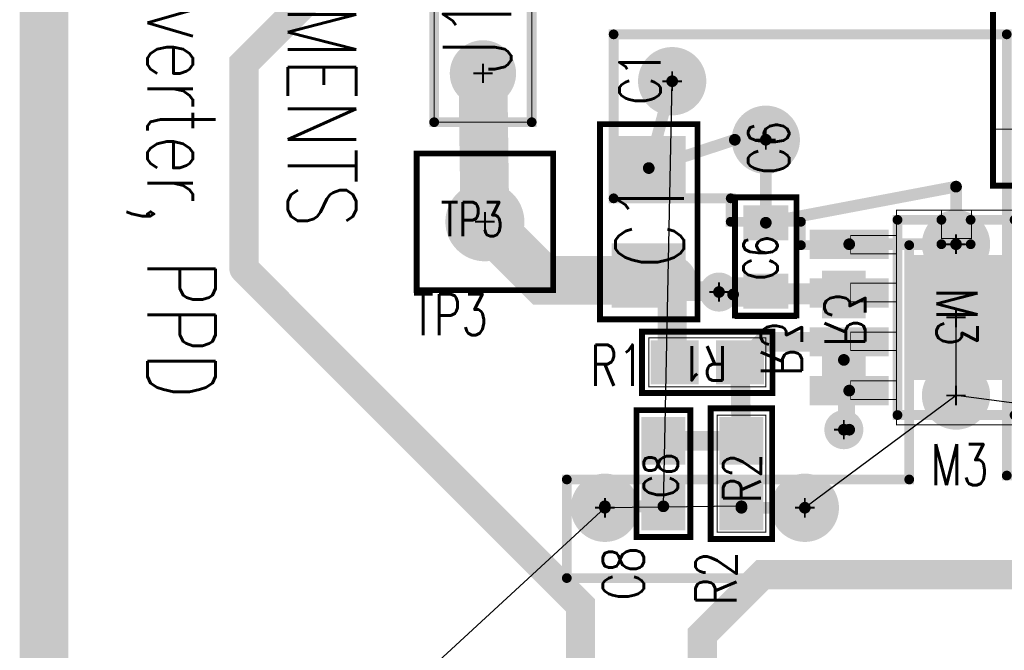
# Model space of a CAD drawing. Extents: x -7.2 to 18.3, y -5.6 to 10.9.
# Tile 7 of 112: x -0.225 to 0.784, y 0.749 to 1.395. Entities that reach past the tile are written whole.
import ezdxf
from ezdxf.enums import TextEntityAlignment as Align

# ---------------------------------------------------------------- set-up
doc = ezdxf.new("R2010")
doc.units = 0
for name, pattern in [('SIG_15', [2, 1, 1]), ('SIG_271', [2, 1, 1]), ('SIG_272', [2, 1, 1]), ('SIG_276', [2, 1, 1]), ('SIG_296', [2, 1, 1]), ('SIG_71', [2, 1, 1])]:
    doc.linetypes.add(name, pattern=pattern)
for name, color, linetype in [('2D_LINE_02', 112, 'CONTINUOUS'), ('BOARD_OUTLINE_00', 254, 'CONTINUOUS'), ('COPPER_01', 1, 'CONTINUOUS'), ('DRIL_NPLTE_THRU_01', 16, 'CONTINUOUS'), ('DRIL_NPLTE_THRU_03', 146, 'CONTINUOUS'), ('DRIL_NPLTE_THRU_04', 176, 'CONTINUOUS'), ('DRIL_PLTE_THRU_01', 16, 'CONTINUOUS'), ('DRIL_PLTE_THRU_03', 146, 'CONTINUOUS'), ('DRIL_PLTE_THRU_04', 176, 'CONTINUOUS'), ('DRIL_SYMBOL', 254, 'CONTINUOUS'), ('LINK_00', 2, 'CONTINUOUS'), ('PADS_BOT', 5, 'CONTINUOUS'), ('PADS_INNER', 1, 'CONTINUOUS'), ('PADS_TOP', 1, 'CONTINUOUS'), ('PADS_XR_131', 3, 'CONTINUOUS'), ('PADS_XR_132', 6, 'CONTINUOUS'), ('PADS_XR_133', 254, 'CONTINUOUS'), ('PART_NAME_123', 255, 'CONTINUOUS'), ('PART_NAME_124', 6, 'CONTINUOUS'), ('PART_NAME_129', 2, 'CONTINUOUS'), ('PART_NAME_130', 106, 'CONTINUOUS'), ('PART_TOP_2DLINE_123', 255, 'CONTINUOUS'), ('PART_TOP_2DLINE_129', 2, 'CONTINUOUS'), ('TEXT_123', 255, 'CONTINUOUS'), ('TRACE_01', 1, 'CONTINUOUS'), ('TRACE_04', 5, 'CONTINUOUS'), ('VIAPTS', 56, 'CONTINUOUS')]:
    doc.layers.add(name, color=color, linetype=linetype)
doc.styles.add('W0$001', font='simplex', dxfattribs={"width": 0.75})
doc.styles.add('W0$005', font='simplex', dxfattribs={"width": 0.75})
doc.styles.add('W0$006', font='simplex', dxfattribs={"width": 0.75})
doc.styles.add('W0$008', font='simplex', dxfattribs={"width": 0.75})
doc.styles.add('W0$01', font='simplex', dxfattribs={"width": 0.75})

# ---------------------------------------------------------------- blocks, each defined once
blk = doc.blocks.new('BOARD_1')
at = {"layer": 'BOARD_OUTLINE_00', "const_width": 0.01}
blk.add_lwpolyline([(-2.0303, 2.4627), (9.0698, 2.4627), (9.0698, -5.5373), (-2.0303, -5.5373)], close=True, dxfattribs=at)
blk = doc.blocks.new('DRAWING_275')
at = {"layer": '2D_LINE_02', "const_width": 0.05}
blk.add_lwpolyline([(-2.0303, 2.4627), (9.0698, 2.4627), (9.0698, -5.5373), (-2.0303, -5.5373)], close=True, dxfattribs=at)
blk = doc.blocks.new('DRAWING_306')
at = {"layer": '2D_LINE_02', "const_width": 0.05}
blk.add_lwpolyline([(-0.515, -0.0401), (1.065, -0.0401), (1.065, -0.9401), (-0.0151, -0.9401), (-0.0151, -1.205), (0.0999, -1.205), (0.0999, -1.38), (0.6439, -1.38), (0.6439, -1.447), (0.8849, -1.447), (0.8849, -1.17), (1.925, -1.17), (1.925, -3.01), (-0.515, -3.01)], close=True, dxfattribs=at)
blk = doc.blocks.new('SMOOTH_0$01')
at = {"const_width": 0.005}
blk.add_lwpolyline([(-0.0025, 0, 1), (0.0025, 0, 1)], format="xyb", close=True, dxfattribs=at)
blk = doc.blocks.new('COPPER_325')
at = {"layer": 'COPPER_01', "const_width": 0.01}
blk.add_lwpolyline([(0, 0), (0.116, 0), (0.116, -0.171), (-0.696, -0.171), (-0.696, -0.07), (-0.345, -0.07), (-0.345, 0.17), (-0.456, 0.17), (-0.456, 0.194), (-0.528, 0.194), (-0.528, 0.218), (-0.648, 0.218), (-0.648, 0.386), (-0.245, 0.386), (-0.245, -0.066), (0, -0.066)], close=True, dxfattribs=at)
at = {"layer": 'COPPER_01'}
for p in [(-0.648, 0.386), (-0.245, 0.386), (-0.648, 0.218), (-0.528, 0.218), (-0.528, 0.194), (-0.456, 0.194), (-0.456, 0.17), (-0.345, 0.17), (0, 0), (0.116, 0), (-0.696, -0.07), (-0.345, -0.07), (-0.245, -0.066), (0, -0.066), (-0.696, -0.171), (0.116, -0.171)]:
    blk.add_blockref('SMOOTH_0$01', p, dxfattribs=at)
blk = doc.blocks.new('SMOOTH_0$006')
at = {"const_width": 0.003}
blk.add_lwpolyline([(-0.0015, 0, 1), (0.0015, 0, 1)], format="xyb", close=True, dxfattribs=at)
blk = doc.blocks.new('SMOOTH_0$001')
at = {"const_width": 0.0005}
blk.add_lwpolyline([(-0.00025, 0, 1), (0.00025, 0, 1)], format="xyb", close=True, dxfattribs=at)
blk = doc.blocks.new('PART_BODY_TOP_355')
at = {"layer": 'PART_TOP_2DLINE_123', "const_width": 0.006}
blk.add_lwpolyline([(-0.0611, -0.0315), (-0.0611, 0.0315), (0.06, 0.0315), (0.06, -0.0315)], close=True, dxfattribs=at)
at = {"layer": 'PART_TOP_2DLINE_129', "const_width": 0.001}
blk.add_lwpolyline([(-0.0611, -0.0315), (-0.0611, 0.0315), (0.063, 0.0315), (0.063, -0.0315)], close=True, dxfattribs=at)
at = {"layer": 'PART_TOP_2DLINE_123'}
for p in [(-0.0611, 0.0315), (0.06, 0.0315), (-0.0611, -0.0315), (0.06, -0.0315)]:
    blk.add_blockref('SMOOTH_0$006', p, dxfattribs=at)
at = {"layer": 'PART_TOP_2DLINE_129'}
for p in [(-0.0611, 0.0315), (0.063, 0.0315), (-0.0611, -0.0315), (0.063, -0.0315)]:
    blk.add_blockref('SMOOTH_0$001', p, dxfattribs=at)
blk = doc.blocks.new('DRIL_HOLE_0')
blk.add_lwpolyline([(0, 0, 1), (0, 0, 1)], format="xyb", close=True)
blk = doc.blocks.new('PAD_1')
blk.add_lwpolyline([(0, 0, 1), (0, 0, 1)], format="xyb", close=True)
blk = doc.blocks.new('PAD_51')
at = {"const_width": 0.036}
blk.add_lwpolyline([(-0.023, 0), (0.023, 0)], dxfattribs=at)
blk = doc.blocks.new('PAD_52')
at = {"const_width": 0.03}
blk.add_lwpolyline([(-0.02, 0), (0.02, 0)], dxfattribs=at)
blk = doc.blocks.new('STK_TOP_33')
at = {"layer": 'DRIL_NPLTE_THRU_01'}
blk.add_blockref('DRIL_HOLE_0', (0, 0), dxfattribs=at)
at = {"layer": 'DRIL_NPLTE_THRU_03'}
blk.add_blockref('DRIL_HOLE_0', (0, 0), dxfattribs=at)
at = {"layer": 'DRIL_NPLTE_THRU_04'}
blk.add_blockref('DRIL_HOLE_0', (0, 0), dxfattribs=at)
at = {"layer": 'PADS_BOT'}
blk.add_blockref('PAD_1', (0, 0), dxfattribs=at)
at = {"layer": 'PADS_INNER'}
blk.add_blockref('PAD_1', (0, 0), dxfattribs=at)
at = {"layer": 'PADS_TOP', "rotation": 90}
blk.add_blockref('PAD_52', (0, 0), dxfattribs=at)
at = {"layer": 'PADS_XR_131', "rotation": 90}
blk.add_blockref('PAD_51', (0, 0), dxfattribs=at)
at = {"layer": 'PADS_XR_133', "rotation": 90}
blk.add_blockref('PAD_52', (0, 0), dxfattribs=at)
blk = doc.blocks.new('SYM_TOP_28')
for name, p in [('STK_TOP_33', (-0.035, 0)), ('STK_TOP_33', (0.035, 0)), ('PART_BODY_TOP_355', (0, 0))]:
    blk.add_blockref(name, p)
blk = doc.blocks.new('PART_TOP_43')
blk.add_blockref('SYM_TOP_28', (0, 0))
at = {"layer": 'PART_NAME_123', "style": 'W0$006', "width": 0.75}
blk.add_text('C6', height=0.042, rotation=180, dxfattribs=at).set_placement((-0.084, 0.024))
at = {"layer": 'PART_NAME_129', "style": 'W0$001', "width": 0.75}
blk.add_text('C6', height=0.035, rotation=180, dxfattribs=at).set_placement((0.024, 0.012))
blk = doc.blocks.new('PART_BODY_TOP_339')
at = {"layer": 'PART_TOP_2DLINE_123', "const_width": 0.006}
blk.add_lwpolyline([(-0.065, -0.0276), (0.065, -0.0276), (0.065, 0.0276), (-0.065, 0.0276)], close=True, dxfattribs=at)
at = {"layer": 'PART_TOP_2DLINE_129', "const_width": 0.001}
blk.add_lwpolyline([(-0.065, -0.03), (0.065, -0.03), (0.065, 0.0276), (-0.065, 0.0276)], close=True, dxfattribs=at)
at = {"layer": 'PART_TOP_2DLINE_123'}
for p in [(-0.065, 0.0276), (0.065, 0.0276), (-0.065, -0.0276), (0.065, -0.0276)]:
    blk.add_blockref('SMOOTH_0$006', p, dxfattribs=at)
at = {"layer": 'PART_TOP_2DLINE_129'}
for p in [(-0.065, 0.0276), (0.065, 0.0276), (-0.065, -0.03), (0.065, -0.03)]:
    blk.add_blockref('SMOOTH_0$001', p, dxfattribs=at)
blk = doc.blocks.new('PAD_46')
at = {"const_width": 0.045}
blk.add_lwpolyline([(-0.0245, 0), (0.0245, 0)], dxfattribs=at)
blk = doc.blocks.new('PAD_47')
at = {"const_width": 0.039}
blk.add_lwpolyline([(-0.0215, 0), (0.0215, 0)], dxfattribs=at)
blk = doc.blocks.new('STK_TOP_14')
at = {"layer": 'DRIL_PLTE_THRU_01'}
blk.add_blockref('DRIL_HOLE_0', (0, 0), dxfattribs=at)
at = {"layer": 'DRIL_PLTE_THRU_03'}
blk.add_blockref('DRIL_HOLE_0', (0, 0), dxfattribs=at)
at = {"layer": 'DRIL_PLTE_THRU_04'}
blk.add_blockref('DRIL_HOLE_0', (0, 0), dxfattribs=at)
at = {"layer": 'PADS_BOT'}
blk.add_blockref('PAD_1', (0, 0), dxfattribs=at)
at = {"layer": 'PADS_INNER'}
blk.add_blockref('PAD_1', (0, 0), dxfattribs=at)
at = {"layer": 'PADS_TOP'}
blk.add_blockref('PAD_47', (0, 0), dxfattribs=at)
at = {"layer": 'PADS_XR_131'}
blk.add_blockref('PAD_46', (0, 0), dxfattribs=at)
at = {"layer": 'PADS_XR_133'}
blk.add_blockref('PAD_47', (0, 0), dxfattribs=at)
blk = doc.blocks.new('SYM_TOP_12')
for name, p in [('PART_BODY_TOP_339', (0, 0)), ('STK_TOP_14', (-0.0335, 0)), ('STK_TOP_14', (0.0335, 0))]:
    blk.add_blockref(name, p)
blk = doc.blocks.new('PART_TOP_45')
blk.add_blockref('SYM_TOP_12', (0, 0))
at = {"layer": 'PART_NAME_123', "style": 'W0$006', "width": 0.75}
blk.add_text('C8', height=0.042, rotation=180, dxfattribs=at).set_placement((0.13, -0.02))
at = {"layer": 'PART_NAME_129', "style": 'W0$001', "width": 0.75}
blk.add_text('C8', height=0.035, rotation=180, dxfattribs=at).set_placement((0.025, 0.0149))
blk = doc.blocks.new('PART_BODY_TOP_346')
at = {"layer": 'PART_TOP_2DLINE_123', "const_width": 0.006}
blk.add_lwpolyline([(-0.0669, -0.0315), (0.0669, -0.0315), (0.0669, 0.0315), (-0.0669, 0.0315)], close=True, dxfattribs=at)
at = {"layer": 'PART_TOP_2DLINE_129', "const_width": 0.001}
blk.add_lwpolyline([(-0.06, -0.025), (0.06, -0.025), (0.06, 0.025), (-0.06, 0.025)], close=True, dxfattribs=at)
at = {"layer": 'PART_TOP_2DLINE_123'}
for p in [(-0.0669, 0.0315), (0.0669, 0.0315), (-0.0669, -0.0315), (0.0669, -0.0315)]:
    blk.add_blockref('SMOOTH_0$006', p, dxfattribs=at)
at = {"layer": 'PART_TOP_2DLINE_129'}
for p in [(-0.06, 0.025), (0.06, 0.025), (-0.06, -0.025), (0.06, -0.025)]:
    blk.add_blockref('SMOOTH_0$001', p, dxfattribs=at)
blk = doc.blocks.new('SYM_TOP_19')
for name, p in [('PART_BODY_TOP_346', (0, 0)), ('STK_TOP_14', (-0.0335, 0)), ('STK_TOP_14', (0.0335, 0))]:
    blk.add_blockref(name, p)
blk = doc.blocks.new('PART_TOP_70')
blk.add_blockref('SYM_TOP_19', (0, 0))
at = {"layer": 'PART_NAME_123', "style": 'W0$006', "width": 0.75}
blk.add_text('R2', height=0.042, rotation=180, dxfattribs=at).set_placement((0.135, -0.005))
at = {"layer": 'PART_NAME_129', "style": 'W0$001', "width": 0.75}
blk.add_text('R2', height=0.0385, rotation=180, dxfattribs=at).set_placement((0.0301, 0.0199))
blk = doc.blocks.new('STK_BOT_14')
at = {"layer": 'DRIL_PLTE_THRU_01'}
blk.add_blockref('DRIL_HOLE_0', (0, 0), dxfattribs=at)
at = {"layer": 'DRIL_PLTE_THRU_03'}
blk.add_blockref('DRIL_HOLE_0', (0, 0), dxfattribs=at)
at = {"layer": 'DRIL_PLTE_THRU_04'}
blk.add_blockref('DRIL_HOLE_0', (0, 0), dxfattribs=at)
at = {"layer": 'PADS_BOT'}
blk.add_blockref('PAD_47', (0, 0), dxfattribs=at)
at = {"layer": 'PADS_INNER'}
blk.add_blockref('PAD_1', (0, 0), dxfattribs=at)
at = {"layer": 'PADS_TOP'}
blk.add_blockref('PAD_1', (0, 0), dxfattribs=at)
at = {"layer": 'PADS_XR_131'}
blk.add_blockref('PAD_46', (0, 0), dxfattribs=at)
at = {"layer": 'PADS_XR_133'}
blk.add_blockref('PAD_47', (0, 0), dxfattribs=at)
blk = doc.blocks.new('SYM_BOT_19')
for p in [(-0.0335, 0), (0.0335, 0)]:
    blk.add_blockref('STK_BOT_14', p)
blk = doc.blocks.new('PART_BOT_77')
blk.add_blockref('SYM_BOT_19', (0, 0))
at = {"layer": 'PART_NAME_124', "style": 'W0$006', "width": 0.75}
blk.add_text('R3', height=0.042, dxfattribs=at).set_placement((-0.05, -0.085))
at = {"layer": 'PART_NAME_130', "style": 'W0$001', "width": 0.75}
blk.add_text('R3', height=0.042, dxfattribs=at).set_placement((-0.0201, -0.02))
blk = doc.blocks.new('PART_BODY_TOP_336')
at = {"layer": 'PART_TOP_2DLINE_123', "const_width": 0.006}
blk.add_lwpolyline([(-0.1, -0.05), (-0.1, 0.05), (0.1, 0.05), (0.1, -0.05)], close=True, dxfattribs=at)
at = {"layer": 'PART_TOP_2DLINE_129', "const_width": 0.001}
blk.add_lwpolyline([(-0.1, -0.05), (-0.1, 0.05), (0.1, 0.05), (0.1, -0.05)], close=True, dxfattribs=at)
at = {"layer": 'PART_TOP_2DLINE_123'}
for p in [(-0.1, 0.05), (0.1, 0.05), (-0.1, -0.05), (0.1, -0.05)]:
    blk.add_blockref('SMOOTH_0$006', p, dxfattribs=at)
at = {"layer": 'PART_TOP_2DLINE_129'}
for p in [(-0.1, 0.05), (0.1, 0.05), (-0.1, -0.05), (0.1, -0.05)]:
    blk.add_blockref('SMOOTH_0$001', p, dxfattribs=at)
blk = doc.blocks.new('PAD_83')
at = {"const_width": 0.066}
blk.add_lwpolyline([(-0.038, 0), (0.038, 0)], dxfattribs=at)
blk = doc.blocks.new('PAD_84')
at = {"const_width": 0.06}
blk.add_lwpolyline([(-0.035, 0), (0.035, 0)], dxfattribs=at)
blk = doc.blocks.new('STK_TOP_12')
at = {"layer": 'DRIL_NPLTE_THRU_01'}
blk.add_blockref('DRIL_HOLE_0', (0, 0), dxfattribs=at)
at = {"layer": 'DRIL_NPLTE_THRU_03'}
blk.add_blockref('DRIL_HOLE_0', (0, 0), dxfattribs=at)
at = {"layer": 'DRIL_NPLTE_THRU_04'}
blk.add_blockref('DRIL_HOLE_0', (0, 0), dxfattribs=at)
at = {"layer": 'PADS_BOT'}
blk.add_blockref('PAD_1', (0, 0), dxfattribs=at)
at = {"layer": 'PADS_INNER'}
blk.add_blockref('PAD_1', (0, 0), dxfattribs=at)
at = {"layer": 'PADS_TOP', "rotation": 90}
blk.add_blockref('PAD_84', (0, 0), dxfattribs=at)
at = {"layer": 'PADS_XR_131', "rotation": 90}
blk.add_blockref('PAD_83', (0, 0), dxfattribs=at)
at = {"layer": 'PADS_XR_133', "rotation": 90}
blk.add_blockref('PAD_84', (0, 0), dxfattribs=at)
blk = doc.blocks.new('SYM_TOP_9')
for name, p in [('STK_TOP_12', (-0.055, 0)), ('STK_TOP_12', (0.055, 0)), ('PART_BODY_TOP_336', (0, 0))]:
    blk.add_blockref(name, p)
blk = doc.blocks.new('PART_TOP_128')
blk.add_blockref('SYM_TOP_9', (0, 0))
at = {"layer": 'PART_NAME_123', "style": 'W0$006', "width": 0.75}
blk.add_text('C1', height=0.042, rotation=180, dxfattribs=at).set_placement((-0.12, 0.012))
at = {"layer": 'PART_NAME_129', "style": 'W0$001', "width": 0.75}
blk.add_text('C1', height=0.07, rotation=180, dxfattribs=at).set_placement((0.048, 0.036))
blk = doc.blocks.new('PART_TOP_239')
blk.add_blockref('SYM_TOP_19', (0, 0))
at = {"layer": 'PART_NAME_123', "style": 'W0$006', "width": 0.75}
blk.add_text('R1', height=0.042, dxfattribs=at).set_placement((-0.12, -0.024))
at = {"layer": 'PART_NAME_129', "style": 'W0$001', "width": 0.75}
blk.add_text('R1', height=0.035, rotation=180, dxfattribs=at).set_placement((-0.003, -0.001), align=Align.MIDDLE_CENTER)
blk = doc.blocks.new('PART_BODY_TOP_358')
at = {"layer": 'PART_TOP_2DLINE_123', "const_width": 0.006}
blk.add_lwpolyline([(-0.07, -0.07), (-0.07, 0.07), (0.07, 0.07), (0.07, -0.07)], close=True, dxfattribs=at)
at = {"layer": 'PART_TOP_2DLINE_129', "const_width": 0.001}
blk.add_lwpolyline([(-0.07, -0.07), (-0.07, 0.07), (0.07, 0.07), (0.07, -0.07)], close=True, dxfattribs=at)
at = {"layer": 'PART_TOP_2DLINE_123'}
for p in [(-0.07, 0.07), (0.07, 0.07), (-0.07, -0.07), (0.07, -0.07)]:
    blk.add_blockref('SMOOTH_0$006', p, dxfattribs=at)
at = {"layer": 'PART_TOP_2DLINE_129'}
for p in [(-0.07, 0.07), (0.07, 0.07), (-0.07, -0.07), (0.07, -0.07)]:
    blk.add_blockref('SMOOTH_0$001', p, dxfattribs=at)
blk = doc.blocks.new('DRIL_SYMBOL_0$04')
at = {"layer": 'DRIL_SYMBOL', "const_width": 0.002}
for points in [[(0, -0.01), (0, 0.01)], [(-0.01, 0), (0.01, 0)]]:
    blk.add_lwpolyline(points, dxfattribs=at)
blk = doc.blocks.new('DRIL_HOLE_0$04')
at = {"const_width": 0.02}
blk.add_lwpolyline([(-0.01, 0, 1), (0.01, 0, 1)], format="xyb", close=True, dxfattribs=at)
blk.add_blockref('DRIL_SYMBOL_0$04', (0, 0))
blk = doc.blocks.new('PAD_55')
at = {"const_width": 0.0375}
blk.add_lwpolyline([(0, -0.01875, 1), (0, 0.01875, 1)], format="xyb", close=True, dxfattribs=at)
blk = doc.blocks.new('PAD_58')
at = {"const_width": 0.0405}
blk.add_lwpolyline([(0, -0.02025, 1), (0, 0.02025, 1)], format="xyb", close=True, dxfattribs=at)
blk = doc.blocks.new('STK_TOP_36')
at = {"layer": 'DRIL_PLTE_THRU_01'}
blk.add_blockref('DRIL_HOLE_0$04', (0, 0), dxfattribs=at)
at = {"layer": 'DRIL_PLTE_THRU_03'}
blk.add_blockref('DRIL_HOLE_0$04', (0, 0), dxfattribs=at)
at = {"layer": 'DRIL_PLTE_THRU_04'}
blk.add_blockref('DRIL_HOLE_0$04', (0, 0), dxfattribs=at)
at = {"layer": 'PADS_BOT'}
blk.add_blockref('PAD_55', (0, 0), dxfattribs=at)
at = {"layer": 'PADS_INNER'}
blk.add_blockref('PAD_55', (0, 0), dxfattribs=at)
at = {"layer": 'PADS_TOP'}
blk.add_blockref('PAD_55', (0, 0), dxfattribs=at)
at = {"layer": 'PADS_XR_131'}
blk.add_blockref('PAD_58', (0, 0), dxfattribs=at)
at = {"layer": 'PADS_XR_132'}
blk.add_blockref('PAD_58', (0, 0), dxfattribs=at)
blk = doc.blocks.new('SYM_TOP_31')
for name in ['PART_BODY_TOP_358', 'STK_TOP_36']:
    blk.add_blockref(name, (0, 0))
blk = doc.blocks.new('PART_TOP_519')
blk.add_blockref('SYM_TOP_31', (0, 0))
at = {"layer": 'PART_NAME_123', "style": 'W0$005', "width": 0.75}
blk.add_text('TP3', height=0.042, dxfattribs=at).set_placement((-0.074, -0.116))
at = {"layer": 'PART_NAME_129', "style": 'W0$001', "width": 0.75}
blk.add_text('TP3', height=0.035, dxfattribs=at).set_placement((-0.0451, -0.0149))
blk = doc.blocks.new('PART_BODY_TOP_422')
at = {"layer": 'PART_TOP_2DLINE_123', "const_width": 0.01}
blk.add_lwpolyline([(-0.06, 0.1), (-0.015, 0.1), (-0.015, 0.075), (0.015, 0.075), (0.015, 0.1), (0.06, 0.1), (0.06, -0.1), (-0.06, -0.1)], close=True, dxfattribs=at)
blk.add_lwpolyline([(-0.06, 0.1), (-0.015, 0.1), (-0.015, 0.075), (0.015, 0.075), (0.015, 0.1), (0.06, 0.1), (0.06, -0.1), (-0.06, -0.1)], close=True, dxfattribs=at)
at = {"layer": 'PART_TOP_2DLINE_129', "const_width": 0.001}
for points in [[(-0.061, 0.11), (0.062, 0.11), (0.062, -0.11), (-0.061, -0.11)], [(-0.015, 0.11), (0.016, 0.11), (0.016, 0.081), (-0.015, 0.081)], [(-0.108, 0.084), (-0.061, 0.084), (-0.061, 0.065), (-0.108, 0.065)], [(0.062, 0.085), (0.109, 0.085), (0.109, 0.066), (0.062, 0.066)], [(-0.108, 0.035), (-0.061, 0.035), (-0.061, 0.016), (-0.108, 0.016)], [(0.062, 0.034), (0.109, 0.034), (0.109, 0.015), (0.062, 0.015)], [(-0.108, -0.015), (-0.061, -0.015), (-0.061, -0.034), (-0.108, -0.034)], [(0.062, -0.015), (0.109, -0.015), (0.109, -0.034), (0.062, -0.034)], [(-0.108, -0.065), (-0.061, -0.065), (-0.061, -0.084), (-0.108, -0.084)], [(0.062, -0.065), (0.109, -0.065), (0.109, -0.084), (0.062, -0.084)]]:
    blk.add_lwpolyline(points, close=True, dxfattribs=at)
at = {"layer": 'PART_TOP_2DLINE_123'}
for p in [(-0.06, 0.1), (-0.06, 0.1), (-0.015, 0.1), (-0.015, 0.1), (0.015, 0.1), (0.015, 0.1), (0.06, 0.1), (0.06, 0.1), (-0.015, 0.075), (-0.015, 0.075), (0.015, 0.075), (0.015, 0.075), (-0.06, -0.1), (-0.06, -0.1), (0.06, -0.1), (0.06, -0.1)]:
    blk.add_blockref('SMOOTH_0$01', p, dxfattribs=at)
at = {"layer": 'PART_TOP_2DLINE_129'}
for p in [(-0.061, 0.11), (-0.015, 0.11), (0.016, 0.11), (0.062, 0.11), (-0.108, 0.084), (-0.061, 0.084), (-0.015, 0.081), (0.016, 0.081), (0.062, 0.085), (0.109, 0.085), (-0.108, 0.065), (-0.061, 0.065), (0.062, 0.066), (0.109, 0.066), (-0.108, 0.035), (-0.061, 0.035), (0.062, 0.034), (0.109, 0.034), (-0.108, 0.016), (-0.061, 0.016), (0.062, 0.015), (0.109, 0.015), (-0.108, -0.015), (-0.061, -0.015), (0.062, -0.015), (0.109, -0.015), (-0.108, -0.034), (-0.061, -0.034), (0.062, -0.034), (0.109, -0.034), (-0.108, -0.065), (-0.061, -0.065), (0.062, -0.065), (0.109, -0.065), (-0.108, -0.084), (-0.061, -0.084), (0.062, -0.084), (0.109, -0.084), (-0.061, -0.11), (0.062, -0.11)]:
    blk.add_blockref('SMOOTH_0$001', p, dxfattribs=at)
blk = doc.blocks.new('PAD_163')
at = {"const_width": 0.03}
blk.add_lwpolyline([(-0.0405, 0), (0.0405, 0)], dxfattribs=at)
blk = doc.blocks.new('PAD_164')
at = {"const_width": 0.024}
blk.add_lwpolyline([(-0.0375, 0), (0.0375, 0)], dxfattribs=at)
blk = doc.blocks.new('STK_TOP_99')
at = {"layer": 'DRIL_PLTE_THRU_01'}
blk.add_blockref('DRIL_HOLE_0', (0, 0), dxfattribs=at)
at = {"layer": 'DRIL_PLTE_THRU_03'}
blk.add_blockref('DRIL_HOLE_0', (0, 0), dxfattribs=at)
at = {"layer": 'DRIL_PLTE_THRU_04'}
blk.add_blockref('DRIL_HOLE_0', (0, 0), dxfattribs=at)
at = {"layer": 'PADS_BOT'}
blk.add_blockref('PAD_1', (0, 0), dxfattribs=at)
at = {"layer": 'PADS_INNER'}
blk.add_blockref('PAD_1', (0, 0), dxfattribs=at)
at = {"layer": 'PADS_TOP'}
blk.add_blockref('PAD_164', (0, 0), dxfattribs=at)
at = {"layer": 'PADS_XR_131'}
blk.add_blockref('PAD_163', (0, 0), dxfattribs=at)
at = {"layer": 'PADS_XR_133'}
blk.add_blockref('PAD_164', (0, 0), dxfattribs=at)
blk = doc.blocks.new('PAD_165')
at = {"const_width": 0.101}
blk.add_lwpolyline([(-0.064, 0), (0.064, 0)], dxfattribs=at)
blk = doc.blocks.new('PAD_166')
at = {"const_width": 0.095}
blk.add_lwpolyline([(-0.061, 0), (0.061, 0)], dxfattribs=at)
blk = doc.blocks.new('STK_TOP_100')
at = {"layer": 'DRIL_PLTE_THRU_01'}
blk.add_blockref('DRIL_HOLE_0', (0, 0), dxfattribs=at)
at = {"layer": 'DRIL_PLTE_THRU_03'}
blk.add_blockref('DRIL_HOLE_0', (0, 0), dxfattribs=at)
at = {"layer": 'DRIL_PLTE_THRU_04'}
blk.add_blockref('DRIL_HOLE_0', (0, 0), dxfattribs=at)
at = {"layer": 'PADS_BOT'}
blk.add_blockref('PAD_1', (0, 0), dxfattribs=at)
at = {"layer": 'PADS_INNER'}
blk.add_blockref('PAD_1', (0, 0), dxfattribs=at)
at = {"layer": 'PADS_TOP', "rotation": 90}
blk.add_blockref('PAD_166', (0, 0), dxfattribs=at)
at = {"layer": 'PADS_XR_131', "rotation": 90}
blk.add_blockref('PAD_165', (0, 0), dxfattribs=at)
at = {"layer": 'PADS_XR_133', "rotation": 90}
blk.add_blockref('PAD_166', (0, 0), dxfattribs=at)
blk = doc.blocks.new('SYM_TOP_95')
for name, p in [('STK_TOP_100', (0, 0)), ('PART_BODY_TOP_422', (0, 0)), ('STK_TOP_99', (-0.1095, 0.075)), ('STK_TOP_99', (0.1095, 0.075)), ('STK_TOP_99', (-0.1095, 0.025)), ('STK_TOP_99', (0.1095, 0.025)), ('STK_TOP_99', (-0.1095, -0.025)), ('STK_TOP_99', (0.1095, -0.025)), ('STK_TOP_99', (-0.1095, -0.075)), ('STK_TOP_99', (0.1095, -0.075))]:
    blk.add_blockref(name, p)
blk = doc.blocks.new('PART_TOP_538')
blk.add_blockref('SYM_TOP_95', (0, 0))
at = {"layer": 'PART_NAME_123', "style": 'W0$006', "width": 0.75}
blk.add_text('M3', height=0.042, dxfattribs=at).set_placement((-0.026, -0.172))
at = {"layer": 'PART_NAME_129', "style": 'W0$001', "width": 0.75}
blk.add_text('M3', height=0.042, rotation=270, dxfattribs=at).set_placement((-0.02, 0.0301))
blk = doc.blocks.new('PART_BODY_TOP_423')
at = {"layer": 'PART_TOP_2DLINE_123', "const_width": 0.006}
blk.add_lwpolyline([(-0.242, 0.3), (0.242, 0.3), (0.242, -0.3), (-0.242, -0.3)], close=True, dxfattribs=at)
blk.add_lwpolyline([(0.13, 0.275, 1), (0.16, 0.275, 1)], format="xyb", close=True, dxfattribs=at)
at = {"layer": 'PART_TOP_2DLINE_129', "const_width": 0.001}
blk.add_lwpolyline([(-0.242, 0.242), (0.242, 0.242), (0.242, -0.242), (-0.242, -0.242)], close=True, dxfattribs=at)
blk.add_lwpolyline([(0.19, 0.21, 1), (0.22, 0.21, 1)], format="xyb", close=True, dxfattribs=at)
at = {"layer": 'PART_TOP_2DLINE_123'}
for p in [(-0.242, 0.3), (0.242, 0.3), (-0.242, -0.3), (0.242, -0.3)]:
    blk.add_blockref('SMOOTH_0$006', p, dxfattribs=at)
at = {"layer": 'PART_TOP_2DLINE_129'}
for p in [(-0.242, 0.242), (0.242, 0.242), (-0.242, -0.242), (0.242, -0.242)]:
    blk.add_blockref('SMOOTH_0$001', p, dxfattribs=at)
blk = doc.blocks.new('PAD_167')
at = {"const_width": 0.085}
blk.add_lwpolyline([(-0.0965, 0), (0.0965, 0)], dxfattribs=at)
blk = doc.blocks.new('PAD_168')
at = {"const_width": 0.079}
blk.add_lwpolyline([(-0.0935, 0), (0.0935, 0)], dxfattribs=at)
blk = doc.blocks.new('STK_TOP_101')
at = {"layer": 'DRIL_PLTE_THRU_01'}
blk.add_blockref('DRIL_HOLE_0', (0, 0), dxfattribs=at)
at = {"layer": 'DRIL_PLTE_THRU_03'}
blk.add_blockref('DRIL_HOLE_0', (0, 0), dxfattribs=at)
at = {"layer": 'DRIL_PLTE_THRU_04'}
blk.add_blockref('DRIL_HOLE_0', (0, 0), dxfattribs=at)
at = {"layer": 'PADS_BOT'}
blk.add_blockref('PAD_1', (0, 0), dxfattribs=at)
at = {"layer": 'PADS_INNER'}
blk.add_blockref('PAD_1', (0, 0), dxfattribs=at)
at = {"layer": 'PADS_TOP', "rotation": 90}
blk.add_blockref('PAD_168', (0, 0), dxfattribs=at)
at = {"layer": 'PADS_XR_131', "rotation": 90}
blk.add_blockref('PAD_167', (0, 0), dxfattribs=at)
at = {"layer": 'PADS_XR_133', "rotation": 90}
blk.add_blockref('PAD_168', (0, 0), dxfattribs=at)
blk = doc.blocks.new('SYM_TOP_96')
for name, p in [('STK_TOP_101', (-0.069, 0.182)), ('STK_TOP_101', (0.069, 0.182)), ('PART_BODY_TOP_423', (0, 0)), ('STK_TOP_101', (-0.069, -0.182)), ('STK_TOP_101', (0.069, -0.182))]:
    blk.add_blockref(name, p)
blk = doc.blocks.new('PART_TOP_539')
blk.add_blockref('SYM_TOP_96', (0, 0))
at = {"layer": 'PART_NAME_123', "style": 'W0$006', "width": 0.75}
blk.add_text('T5', height=0.042, rotation=180, dxfattribs=at).set_placement((-0.173, 0.361))
at = {"layer": 'PART_NAME_129', "style": 'W0$001', "width": 0.75}
blk.add_text('T5', height=0.14, rotation=180, dxfattribs=at).set_placement((0.068, 0.072))
blk = doc.blocks.new('PART_BODY_TOP_340')
at = {"layer": 'PART_TOP_2DLINE_123', "const_width": 0.01}
blk.add_lwpolyline([(-0.05, -0.05), (-0.05, 0.05), (0.15, 0.05), (0.15, -0.05), (-0.05, -0.05)], dxfattribs=at)
at = {"layer": 'PART_TOP_2DLINE_129', "const_width": 0.001}
blk.add_lwpolyline([(-0.05, -0.05), (-0.05, 0.05), (0.15, 0.05), (0.15, -0.05), (-0.05, -0.05)], dxfattribs=at)
at = {"layer": 'PART_TOP_2DLINE_123'}
for p in [(-0.05, 0.05), (0.15, 0.05), (-0.05, -0.05), (-0.05, -0.05), (0.15, -0.05)]:
    blk.add_blockref('SMOOTH_0$01', p, dxfattribs=at)
at = {"layer": 'PART_TOP_2DLINE_129'}
for p in [(-0.05, 0.05), (0.15, 0.05), (-0.05, -0.05), (-0.05, -0.05), (0.15, -0.05)]:
    blk.add_blockref('SMOOTH_0$001', p, dxfattribs=at)
blk = doc.blocks.new('DRIL_SYMBOL_0$042')
at = {"layer": 'DRIL_SYMBOL', "const_width": 0.002}
for points in [[(0, -0.01), (0, 0.01)], [(-0.01, 0), (0.01, 0)]]:
    blk.add_lwpolyline(points, dxfattribs=at)
blk = doc.blocks.new('DRIL_HOLE_0$042')
at = {"const_width": 0.021}
blk.add_lwpolyline([(-0.0105, 0, 1), (0.0105, 0, 1)], format="xyb", close=True, dxfattribs=at)
blk.add_blockref('DRIL_SYMBOL_0$042', (0, 0))
blk = doc.blocks.new('PAD_39')
at = {"const_width": 0.031}
blk.add_lwpolyline([(0, -0.0155, 1), (0, 0.0155, 1)], format="xyb", close=True, dxfattribs=at)
blk = doc.blocks.new('PAD_40')
at = {"const_width": 0.062}
blk.add_lwpolyline([(-0.031, 0), (0.031, 0)], dxfattribs=at)
blk = doc.blocks.new('PAD_41')
at = {"const_width": 0.068}
blk.add_lwpolyline([(-0.034, 0), (0.034, 0)], dxfattribs=at)
blk = doc.blocks.new('STK_TOP_15')
at = {"layer": 'DRIL_PLTE_THRU_01'}
blk.add_blockref('DRIL_HOLE_0$042', (0, 0), dxfattribs=at)
at = {"layer": 'DRIL_PLTE_THRU_03'}
blk.add_blockref('DRIL_HOLE_0$042', (0, 0), dxfattribs=at)
at = {"layer": 'DRIL_PLTE_THRU_04'}
blk.add_blockref('DRIL_HOLE_0$042', (0, 0), dxfattribs=at)
at = {"layer": 'PADS_BOT'}
blk.add_blockref('PAD_40', (0, 0), dxfattribs=at)
at = {"layer": 'PADS_INNER'}
blk.add_blockref('PAD_39', (0, 0), dxfattribs=at)
at = {"layer": 'PADS_TOP'}
blk.add_blockref('PAD_40', (0, 0), dxfattribs=at)
at = {"layer": 'PADS_XR_131'}
blk.add_blockref('PAD_41', (0, 0), dxfattribs=at)
at = {"layer": 'PADS_XR_132'}
blk.add_blockref('PAD_41', (0, 0), dxfattribs=at)
blk = doc.blocks.new('PAD_43')
at = {"const_width": 0.034}
blk.add_lwpolyline([(0, -0.017, 1), (0, 0.017, 1)], format="xyb", close=True, dxfattribs=at)
blk = doc.blocks.new('STK_TOP_16')
at = {"layer": 'DRIL_PLTE_THRU_01'}
blk.add_blockref('DRIL_HOLE_0$042', (0, 0), dxfattribs=at)
at = {"layer": 'DRIL_PLTE_THRU_03'}
blk.add_blockref('DRIL_HOLE_0$042', (0, 0), dxfattribs=at)
at = {"layer": 'DRIL_PLTE_THRU_04'}
blk.add_blockref('DRIL_HOLE_0$042', (0, 0), dxfattribs=at)
at = {"layer": 'PADS_BOT'}
blk.add_blockref('PAD_39', (0, 0), dxfattribs=at)
at = {"layer": 'PADS_INNER'}
blk.add_blockref('PAD_39', (0, 0), dxfattribs=at)
at = {"layer": 'PADS_TOP'}
blk.add_blockref('PAD_39', (0, 0), dxfattribs=at)
at = {"layer": 'PADS_XR_131'}
blk.add_blockref('PAD_43', (0, 0), dxfattribs=at)
at = {"layer": 'PADS_XR_132'}
blk.add_blockref('PAD_43', (0, 0), dxfattribs=at)
blk = doc.blocks.new('SYM_TOP_13')
for name, p in [('PART_BODY_TOP_340', (0, 0)), ('STK_TOP_15', (0, 0)), ('STK_TOP_16', (0.1, 0))]:
    blk.add_blockref(name, p)
blk = doc.blocks.new('PART_TOP_549')
blk.add_blockref('SYM_TOP_13', (0, 0))
at = {"layer": 'PART_NAME_123', "style": 'W0$008', "width": 0.75}
blk.add_text('J13', height=0.0525, rotation=180, dxfattribs=at).set_placement((-0.08, 0.02))
at = {"layer": 'PART_NAME_129', "style": 'W0$001', "width": 0.75}
blk.add_text('J13', height=0.07, rotation=180, dxfattribs=at).set_placement((0.1, 0.029))
blk = doc.blocks.new('SMOOTH_0$012')
at = {"const_width": 0.006}
blk.add_lwpolyline([(-0.003, 0, 1), (0.003, 0, 1)], format="xyb", close=True, dxfattribs=at)
blk = doc.blocks.new('SMOOTH_0$02')
at = {"const_width": 0.01}
blk.add_lwpolyline([(-0.005, 0, 1), (0.005, 0, 1)], format="xyb", close=True, dxfattribs=at)
blk = doc.blocks.new('SMOOTH_0$03')
at = {"const_width": 0.015}
blk.add_lwpolyline([(-0.0075, 0, 1), (0.0075, 0, 1)], format="xyb", close=True, dxfattribs=at)
blk = doc.blocks.new('SMOOTH_0$05')
at = {"const_width": 0.025}
blk.add_lwpolyline([(-0.0125, 0, 1), (0.0125, 0, 1)], format="xyb", close=True, dxfattribs=at)
blk = doc.blocks.new('TRACE_3588')
at = {"layer": 'TRACE_01', "linetype": 'SIG_276', "const_width": 0.03}
blk.add_lwpolyline([(0.54, 1.115), (0.54, 1.116)], dxfattribs=at)
at = {"layer": 'TRACE_01'}
for p in [(0.54, 1.116), (0.54, 1.115)]:
    blk.add_blockref('SMOOTH_0$03', p, dxfattribs=at)
blk = doc.blocks.new('TRACE_3586')
at = {"layer": 'TRACE_01', "linetype": 'SIG_276', "const_width": 0.03}
blk.add_lwpolyline([(0.54, 1.116), (0.54, 1.117)], dxfattribs=at)
at = {"layer": 'TRACE_01'}
for p in [(0.54, 1.117), (0.54, 1.116)]:
    blk.add_blockref('SMOOTH_0$03', p, dxfattribs=at)
blk = doc.blocks.new('TRACE_3590')
at = {"layer": 'TRACE_01', "linetype": 'SIG_276', "const_width": 0.03}
blk.add_lwpolyline([(0.54, 1.116), (0.492, 1.116)], dxfattribs=at)
at = {"layer": 'TRACE_01'}
for p in [(0.492, 1.116), (0.54, 1.116)]:
    blk.add_blockref('SMOOTH_0$03', p, dxfattribs=at)
blk = doc.blocks.new('DRIL_SYMBOL_0$03')
at = {"layer": 'DRIL_SYMBOL', "const_width": 0.002}
for points in [[(0, -0.01), (0, 0.01)], [(-0.01, 0), (0.01, 0)]]:
    blk.add_lwpolyline(points, dxfattribs=at)
blk = doc.blocks.new('DRIL_HOLE_0$03')
at = {"const_width": 0.015}
blk.add_lwpolyline([(-0.0075, 0, 1), (0.0075, 0, 1)], format="xyb", close=True, dxfattribs=at)
blk.add_blockref('DRIL_SYMBOL_0$03', (0, 0))
blk = doc.blocks.new('PAD_5')
at = {"const_width": 0.035}
blk.add_lwpolyline([(0, -0.0175, 1), (0, 0.0175, 1)], format="xyb", close=True, dxfattribs=at)
blk = doc.blocks.new('PAD_189')
at = {"const_width": 0.0275}
blk.add_lwpolyline([(0, -0.01375, 1), (0, 0.01375, 1)], format="xyb", close=True, dxfattribs=at)
blk = doc.blocks.new('STK_TOP_3')
at = {"layer": 'DRIL_PLTE_THRU_01'}
blk.add_blockref('DRIL_HOLE_0$03', (0, 0), dxfattribs=at)
at = {"layer": 'DRIL_PLTE_THRU_03'}
blk.add_blockref('DRIL_HOLE_0$03', (0, 0), dxfattribs=at)
at = {"layer": 'DRIL_PLTE_THRU_04'}
blk.add_blockref('DRIL_HOLE_0$03', (0, 0), dxfattribs=at)
at = {"layer": 'PADS_BOT'}
blk.add_blockref('PAD_189', (0, 0), dxfattribs=at)
at = {"layer": 'PADS_INNER'}
blk.add_blockref('PAD_5', (0, 0), dxfattribs=at)
at = {"layer": 'PADS_TOP'}
blk.add_blockref('PAD_189', (0, 0), dxfattribs=at)
blk = doc.blocks.new('SYM_TOP_1')
blk.add_blockref('STK_TOP_3', (0, 0))
blk = doc.blocks.new('DRIL_SYMBOL_0$018')
at = {"layer": 'DRIL_SYMBOL', "const_width": 0.002}
for points in [[(0, -0.01), (0, 0.01)], [(-0.01, 0), (0.01, 0)]]:
    blk.add_lwpolyline(points, dxfattribs=at)
blk = doc.blocks.new('DRIL_HOLE_0$018')
at = {"const_width": 0.009}
blk.add_lwpolyline([(-0.0045, 0, 1), (0.0045, 0, 1)], format="xyb", close=True, dxfattribs=at)
blk.add_blockref('DRIL_SYMBOL_0$018', (0, 0))
blk = doc.blocks.new('PAD_138')
at = {"const_width": 0.02}
blk.add_lwpolyline([(0, -0.01, 1), (0, 0.01, 1)], format="xyb", close=True, dxfattribs=at)
blk = doc.blocks.new('STK_TOP_4')
at = {"layer": 'DRIL_PLTE_THRU_01'}
blk.add_blockref('DRIL_HOLE_0$018', (0, 0), dxfattribs=at)
at = {"layer": 'DRIL_PLTE_THRU_03'}
blk.add_blockref('DRIL_HOLE_0$018', (0, 0), dxfattribs=at)
at = {"layer": 'DRIL_PLTE_THRU_04'}
blk.add_blockref('DRIL_HOLE_0$018', (0, 0), dxfattribs=at)
at = {"layer": 'PADS_BOT'}
blk.add_blockref('PAD_138', (0, 0), dxfattribs=at)
at = {"layer": 'PADS_INNER'}
blk.add_blockref('PAD_138', (0, 0), dxfattribs=at)
at = {"layer": 'PADS_TOP'}
blk.add_blockref('PAD_138', (0, 0), dxfattribs=at)
blk = doc.blocks.new('SYM_TOP_2')
blk.add_blockref('STK_TOP_4', (0, 0))

msp = doc.modelspace()

# ---------------------------------------------------------------- linework, layer by layer
at = {"layer": 'LINK_00', "linetype": 'SIG_15'}
for p, q in [((0.435, 0.8965), (0.444, 1.332)), ((0.735, 1.01), (0.735, 1.09)), ((0.735, 1.01), (0.58, 0.895)), ((1.035, 0.97), (0.735, 1.01)), ((0.375, 0.895), (0.0001, 0.5499)), ((0.515, 0.8965), (0.375, 0.895))]:
    msp.add_line(p, q, dxfattribs=at)
at = {"layer": 'TRACE_01', "linetype": 'SIG_276'}
for points, const_width in [([(0.252, 1.188), (0.25, 1.34)], 0.05), ([(0.444, 1.128), (0.312, 1.128), (0.252, 1.188)], 0.05), ([(0.54, 1.117), (0.444, 1.117), (0.444, 1.128), (0.42, 1.133)], 0.02), ([(0.4465, 1.044), (0.444, 1.044), (0.444, 1.128)], 0.03), ([(0.54, 1.117), (0.444, 1.117), (0.444, 1.128)], 0.02), ([(0.492, 1.116), (0.54, 1.116), (0.54, 1.117)], 0.03), ([(0.54, 1.115), (0.6255, 1.115)], 0.02)]:
    msp.add_lwpolyline(points, dxfattribs=dict(at, const_width=const_width))
at = {"layer": 'TRACE_01', "linetype": 'SIG_15', "const_width": 0.012}
for points in [[(0.42, 1.243), (0.444, 1.332)], [(0.42, 1.243), (0.5082, 1.272), (0.54, 1.272)], [(0.54, 1.187), (0.54, 1.272)], [(0.54, 1.187), (0.735, 1.224)], [(0.735, 1.165), (0.735, 1.224)], [(0.6255, 1.165), (0.735, 1.165)], [(0.735, 1.09), (0.735, 1.09)], [(0.375, 0.895), (0.375, 0.8965), (0.435, 0.8965)], [(0.58, 0.895), (0.515, 0.895), (0.515, 0.8965)]]:
    msp.add_lwpolyline(points, dxfattribs=at)
at = {"layer": 'TRACE_01', "linetype": 'SIG_71', "const_width": 0.02}
for points in [[(0.5135, 1.044), (0.5165, 1.044), (0.5375, 1.065), (0.6255, 1.065)], [(0.515, 0.9635), (0.5135, 1.044)], [(0.435, 0.9635), (0.515, 0.9635)]]:
    msp.add_lwpolyline(points, dxfattribs=at)
at = {"layer": 'TRACE_01', "linetype": 'SIG_272', "const_width": 0.012}
msp.add_lwpolyline([(0.62, 0.975), (0.6255, 0.975), (0.6255, 1.015)], dxfattribs=at)
at = {"layer": 'TRACE_04', "linetype": 'SIG_296', "const_width": 0.03}
for points in [[(0.005, 1.14), (0.005, 1.35), (0.23, 1.575), (0.351, 1.575), (0.37, 1.556), (0.37, 1.495)], [(0.005, 1.14), (0.35, 0.795), (0.35, -0.045), (0.455, -0.15), (10.165, -0.15), (10.275, -0.04), (10.275, 0.3)]]:
    msp.add_lwpolyline(points, dxfattribs=at)
at = {"layer": 'TRACE_04', "linetype": 'SIG_276'}
for points, const_width in [([(0.492, 1.116), (0.5065, 1.1135)], 0.012), ([(0.5065, 1.1135), (0.62, 1.1135)], 0.02)]:
    msp.add_lwpolyline(points, dxfattribs=dict(at, const_width=const_width))
at = {"layer": 'TRACE_04', "linetype": 'SIG_272', "const_width": 0.012}
msp.add_lwpolyline([(0.62, 1.0465), (0.62, 0.975)], dxfattribs=at)
at = {"layer": 'TRACE_04', "linetype": 'SIG_271', "const_width": 0.03}
msp.add_lwpolyline([(0.475, 0.69), (0.475, 0.765), (0.5365, 0.8265), (0.845, 0.8265)], dxfattribs=at)

# ---------------------------------------------------------------- block references
for name, p in [('DRAWING_275', (1.8304, 5.3372)), ('BOARD_1', (1.8304, 5.3372)), ('DRAWING_306', (0.3151, 2.81)), ('PART_TOP_519', (0.252, 1.188)), ('PART_TOP_538', (0.735, 1.09)), ('TRACE_3590', (0, 0)), ('TRACE_3586', (0, 0)), ('TRACE_3588', (0, 0)), ('PART_TOP_239', (0.48, 1.044))]:
    msp.add_blockref(name, p)
for name, p, rotation in [('PART_TOP_539', (1.015, 1.525), 180), ('PART_TOP_549', (0.25, 1.44), 270), ('PART_TOP_128', (0.42, 1.188), 270), ('PART_TOP_43', (0.54, 1.152), 270), ('PART_TOP_45', (0.435, 0.93), 270), ('PART_TOP_70', (0.515, 0.93), 270)]:
    msp.add_blockref(name, p, dxfattribs=dict(rotation=rotation))
at = {"linetype": 'SIG_15'}
msp.add_blockref('COPPER_325', (1.032, 0.994), dxfattribs=at)
at = {"xscale": -1, "rotation": -90}
msp.add_blockref('PART_BOT_77', (0.62, 1.08), dxfattribs=at)
at = {"layer": 'TRACE_01'}
for name, p in [('SMOOTH_0$05', (0.25, 1.34)), ('SMOOTH_0$012', (0.444, 1.332)), ('SMOOTH_0$012', (0.5082, 1.272)), ('SMOOTH_0$012', (0.54, 1.272)), ('SMOOTH_0$012', (0.54, 1.272)), ('SMOOTH_0$012', (0.42, 1.243)), ('SMOOTH_0$012', (0.42, 1.243)), ('SMOOTH_0$012', (0.735, 1.224)), ('SMOOTH_0$012', (0.735, 1.224)), ('SMOOTH_0$05', (0.252, 1.188)), ('SMOOTH_0$05', (0.252, 1.188)), ('SMOOTH_0$012', (0.54, 1.187)), ('SMOOTH_0$012', (0.54, 1.187)), ('SMOOTH_0$012', (0.6255, 1.165)), ('SMOOTH_0$012', (0.735, 1.165)), ('SMOOTH_0$012', (0.735, 1.165)), ('SMOOTH_0$05', (0.312, 1.128)), ('SMOOTH_0$05', (0.444, 1.128)), ('SMOOTH_0$02', (0.42, 1.133)), ('SMOOTH_0$03', (0.444, 1.128)), ('SMOOTH_0$02', (0.444, 1.128)), ('SMOOTH_0$02', (0.444, 1.128)), ('SMOOTH_0$03', (0.492, 1.116)), ('SMOOTH_0$03', (0.54, 1.117)), ('SMOOTH_0$03', (0.54, 1.116)), ('SMOOTH_0$02', (0.444, 1.117)), ('SMOOTH_0$02', (0.444, 1.117)), ('SMOOTH_0$02', (0.54, 1.117)), ('SMOOTH_0$02', (0.54, 1.117)), ('SMOOTH_0$02', (0.54, 1.115)), ('SMOOTH_0$02', (0.6255, 1.115)), ('SMOOTH_0$02', (0.5375, 1.065)), ('SMOOTH_0$02', (0.6255, 1.065)), ('SMOOTH_0$03', (0.444, 1.044)), ('SMOOTH_0$03', (0.4465, 1.044)), ('SMOOTH_0$02', (0.5135, 1.044)), ('SMOOTH_0$02', (0.5135, 1.044)), ('SMOOTH_0$02', (0.5165, 1.044)), ('SMOOTH_0$012', (0.6255, 1.015)), ('SMOOTH_0$012', (0.62, 0.975)), ('SMOOTH_0$012', (0.6255, 0.975)), ('SMOOTH_0$02', (0.435, 0.9635)), ('SMOOTH_0$02', (0.515, 0.9635)), ('SMOOTH_0$02', (0.515, 0.9635)), ('SMOOTH_0$012', (0.375, 0.8965)), ('SMOOTH_0$012', (0.375, 0.895)), ('SMOOTH_0$012', (0.435, 0.8965)), ('SMOOTH_0$012', (0.515, 0.8965)), ('SMOOTH_0$012', (0.515, 0.895)), ('SMOOTH_0$012', (0.58, 0.895))]:
    msp.add_blockref(name, p, dxfattribs=at)
at = {"layer": 'TRACE_04'}
for name, p in [('SMOOTH_0$03', (0.005, 1.35)), ('SMOOTH_0$03', (0.005, 1.14)), ('SMOOTH_0$03', (0.005, 1.14)), ('SMOOTH_0$012', (0.492, 1.116)), ('SMOOTH_0$02', (0.5065, 1.1135)), ('SMOOTH_0$02', (0.62, 1.1135)), ('SMOOTH_0$012', (0.5065, 1.1135)), ('SMOOTH_0$012', (0.62, 1.0465)), ('SMOOTH_0$012', (0.62, 0.975)), ('SMOOTH_0$03', (0.5365, 0.8265)), ('SMOOTH_0$03', (0.35, 0.795)), ('SMOOTH_0$03', (0.475, 0.765))]:
    msp.add_blockref(name, p, dxfattribs=at)
at = {"layer": 'VIAPTS', "linetype": 'SIG_15'}
for p in [(0.444, 1.332), (0.54, 1.272), (0.735, 1.165), (0.735, 1.09), (0.735, 1.01), (0.375, 0.895), (0.58, 0.895)]:
    msp.add_blockref('SYM_TOP_1', p, dxfattribs=at)
at = {"layer": 'VIAPTS', "linetype": 'SIG_276'}
msp.add_blockref('SYM_TOP_2', (0.492, 1.116), dxfattribs=at)
at = {"layer": 'VIAPTS', "linetype": 'SIG_272'}
msp.add_blockref('SYM_TOP_2', (0.62, 0.975), dxfattribs=at)

# ---------------------------------------------------------------- texts
at = {"layer": 'TEXT_123', "style": 'W0$01', "width": 0.75}
for s, p in [('C2000 Solar Micro Inverter, PPD', (-0.094, 2.168)), ('TEXAS INSTRUMENTS', (0.0501, 1.8999))]:
    msp.add_text(s, height=0.07, rotation=270, dxfattribs=at).set_placement(p)

doc.saveas('drawing.dxf')
